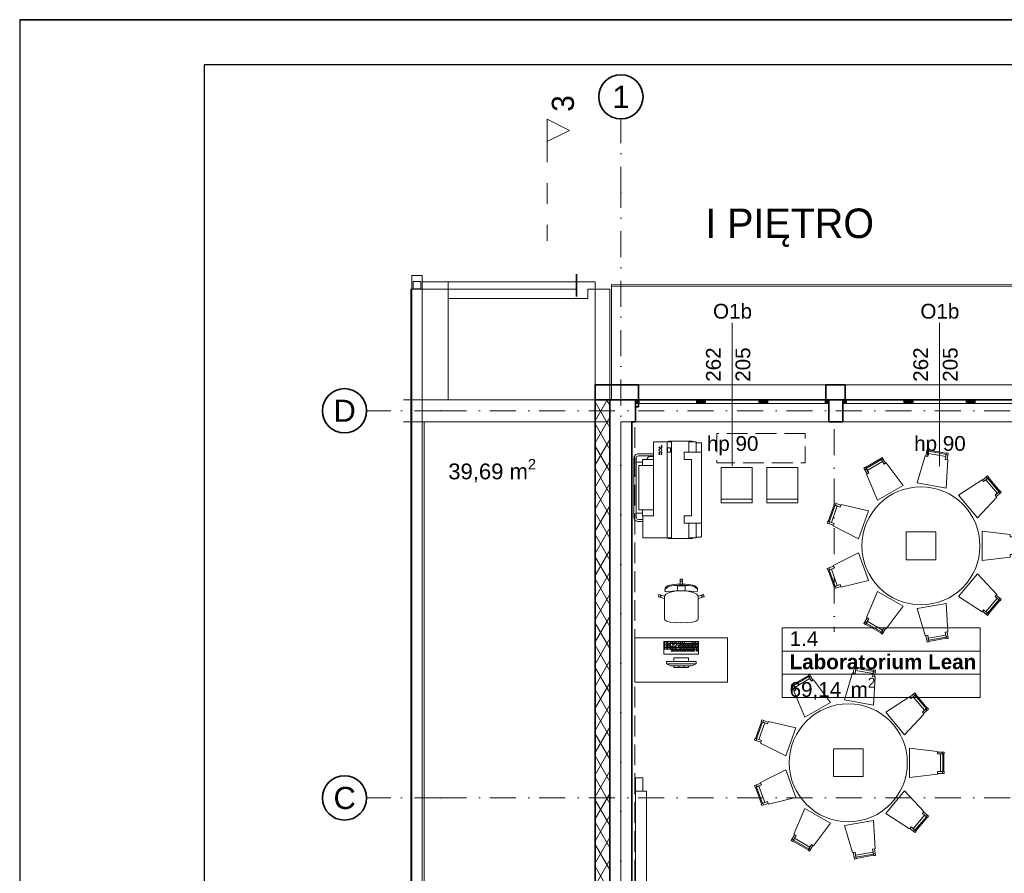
# Model space of a CAD drawing. Header units: millimetres. Extents: x -34676 to 172266, y 39940 to 476087.
# Tile 146 of 256: x 14869 to 28219, y 317104 to 328677. Entities that reach past the tile are written whole.
import ezdxf

# ---------------------------------------------------------------- set-up
doc = ezdxf.new("R2010")
doc.units = ezdxf.units.MM
doc.header["$MEASUREMENT"] = 0
for name, pattern in [('Krawędzie ukryte', [3.912222, 2.822222, -1.09]), ('Kropki i Kreski', [6.702778, 3.527778, -1.763889, 0, -1.411111]), ('Przerywana', [5.644444, 2.822222, -2.822222])]:
    doc.linetypes.add(name, pattern=pattern)
for name, color, linetype in [('#podkład', 252, 'Continuous'), ('- A - ocieplenie', 7, 'Continuous'), ('- PRZEGRODY PROJEKTOWANE', 7, 'Continuous'), ('- strefy pomieszczeń', 7, 'Continuous'), ('2D - Ogólne', 7, 'Continuous'), ('2D - Rysunki i Obrazki', 7, 'Continuous'), ('_TABELA', 7, 'Continuous'), ('Konstrukcja - Dach', 7, 'Continuous'), ('Konstrukcja - Siatka mod', 7, 'Continuous'), ('Konstrukcja - Stropy', 7, 'Continuous'), ('Konstrukcja - Ściany zewnętrzne', 7, 'Continuous'), ('Okna Archicada', 7, 'Continuous'), ('Wnętrze - Umeblowanie', 7, 'Continuous'), ('Wykończenie - Ściany', 7, 'Continuous'), ('z JAN', 7, 'Continuous'), ('Znaczniki - Przekroje', 7, 'Continuous'), ('Znaczniki okien Archicada', 7, 'Continuous')]:
    doc.layers.add(name, color=color, linetype=linetype)
doc.styles.add('STYL_AUTOMATYCZNY_1', font='arial.ttf')
doc.styles.add('STYL_AUTOMATYCZNY_2', font='arial.ttf')
doc.styles.add('STYL_AUTOMATYCZNY_6', font='txt')

# ---------------------------------------------------------------- blocks, each defined once
blk = doc.blocks.new('ILHKGJHF')
at = {"layer": '- A - ocieplenie', "linetype": 'Continuous', "lineweight": 15}
h = blk.add_hatch(dxfattribs=at)
h.set_pattern_fill('Izolacja_miękka_0003', color=252, style=0, pattern_type=2)
h.set_pattern_definition([(60, (-208051.03, 604918.21), (-129.90381, 75), []), (120, (-208051.03, 604918.21), (129.90381, 75), [])])
h.paths.add_polyline_path([(22278, 328890), (22278, 316060), (22478, 316060), (22478, 328890)])
at = {"layer": 'Okna Archicada', "linetype": 'Continuous', "lineweight": 13}
for points in [[(22826, 328890), (22826, 328840), (22876, 328840), (22876, 328890)], [(23701, 328840), (23701, 328890), (23651, 328890), (23651, 328840)], [(23701, 328890), (23701, 328840), (23776, 328840), (23776, 328890)], [(24571, 328840), (24571, 328890), (24496, 328890), (24496, 328840)], [(24571, 328890), (24571, 328840), (24621, 328840), (24621, 328890)], [(25446, 328840), (25446, 328890), (25396, 328890), (25396, 328840)], [(25638, 328890), (25638, 328840), (25688, 328840), (25688, 328890)], [(26513, 328840), (26513, 328890), (26463, 328890), (26463, 328840)], [(26513, 328890), (26513, 328840), (26588, 328840), (26588, 328890)], [(27383, 328840), (27383, 328890), (27308, 328890), (27308, 328840)], [(27383, 328890), (27383, 328840), (27433, 328840), (27433, 328890)]]:
    blk.add_hatch(color=252, dxfattribs=at).paths.add_polyline_path(points)
at = {"layer": '- A - ocieplenie', "color": 252, "linetype": 'Continuous', "lineweight": 35, "ltscale": 100}
for p, q in [((22866, 328940), (22866, 329090)), ((25406, 328940), (25406, 329090)), ((25668, 328940), (25668, 329090)), ((22866, 328890), (22866, 328940)), ((25406, 328890), (25406, 328940)), ((25668, 328890), (25668, 328940)), ((22278, 328890), (22478, 328890)), ((22278, 328890), (22478, 328890))]:
    blk.add_line(p, q, dxfattribs=at)
at = {"layer": '- A - ocieplenie', "color": 252, "linetype": 'Continuous', "lineweight": 35, "ltscale": 100, "flags": 128}
for points in [[(22278, 329090), (22278, 328890)], [(22866, 329090), (22278, 329090)], [(25668, 329090), (25406, 329090)], [(22278, 328890), (22278, 316060)], [(22478, 328890), (22826, 328890)], [(22478, 316060), (22478, 328890)], [(22826, 328890), (22826, 328793)], [(22866, 328793), (22866, 328890)], [(25406, 328890), (25668, 328890)], [(22826, 328793), (22866, 328793)]]:
    blk.add_lwpolyline(points, dxfattribs=at)
at = {"layer": '- strefy pomieszczeń', "color": 252, "linetype": 'Continuous', "lineweight": 13, "ltscale": 100}
for p, q in [((24815, 325796), (27499, 325796)), ((24815, 325482), (24815, 325796)), ((27499, 325796), (27499, 325482)), ((27499, 325482), (24815, 325482)), ((24815, 325482), (27499, 325482)), ((24815, 325168), (24815, 325482)), ((27499, 325482), (27499, 325168)), ((27499, 325168), (24815, 325168)), ((24815, 325168), (27499, 325168)), ((24815, 324853), (24815, 325168)), ((27499, 325168), (27499, 324853)), ((27499, 324853), (24815, 324853))]:
    blk.add_line(p, q, dxfattribs=at)
at = {"color": 252, "linetype": 'Continuous', "lineweight": 35, "ltscale": 100}
for p, q in [((22027, 330390), (22027, 330590)), ((22027, 330290), (22027, 330490))]:
    blk.add_line(p, q, dxfattribs=at)
at = {"color": 252, "linetype": 'Continuous', "lineweight": 13, "ltscale": 100}
for p, q in [((19941, 330490), (22027, 330490)), ((19941, 330390), (22027, 330390))]:
    blk.add_line(p, q, dxfattribs=at)
at = {"layer": '2D - Ogólne', "color": 252, "linetype": 'Continuous', "lineweight": 13, "ltscale": 100}
for p, q in [((19678, 328890), (22478, 328890)), ((19678, 328590), (22478, 328590))]:
    blk.add_line(p, q, dxfattribs=at)
at = {"layer": '2D - Ogólne', "color": 252, "linetype": 'Kropki i Kreski', "lineweight": 15, "ltscale": 100}
blk.add_line((25519, 328490), (25519, 325743), dxfattribs=at)
at = {"layer": '2D - Rysunki i Obrazki', "color": 252, "linetype": 'Continuous', "lineweight": 13, "ltscale": 100}
for p, q in [((26896, 327097), (26496, 327097)), ((26496, 327097), (26496, 326721)), ((26896, 326721), (26896, 327097)), ((26496, 326721), (26896, 326721)), ((25911, 324155), (25511, 324155)), ((25511, 324155), (25511, 323779)), ((25911, 323779), (25911, 324155)), ((25511, 323779), (25911, 323779))]:
    blk.add_line(p, q, dxfattribs=at)
at = {"layer": 'Konstrukcja - Dach', "color": 252, "linetype": 'Continuous', "lineweight": 13, "ltscale": 100}
for p, q in [((22498, 330450), (46548, 330431)), ((46548, 328890), (22498, 328890)), ((46548, 328884), (22498, 328884))]:
    blk.add_line(p, q, dxfattribs=at)
at = {"layer": 'Konstrukcja - Dach', "color": 252, "linetype": 'Continuous', "lineweight": 13, "ltscale": 100, "flags": 128}
for points in [[(22498, 328890), (22498, 330450)], [(22498, 328890), (22498, 328884)], [(19778, 328590), (22478, 328590)], [(19778, 316110), (19778, 328590)], [(19961, 328590), (22478, 328590)], [(19961, 316110), (19961, 328590)], [(22478, 328590), (22478, 316110)], [(22478, 328590), (22478, 316110)]]:
    blk.add_lwpolyline(points, dxfattribs=at)
at = {"layer": 'Konstrukcja - Siatka mod', "color": 252, "linetype": 'Kropki i Kreski', "lineweight": 13, "ltscale": 100}
for p, q in [((22628, 331696), (22628, 332696)), ((22628, 314732), (22628, 331696)), ((20180, 328740), (19180, 328740)), ((20180, 328740), (49625, 328740)), ((20180, 323490), (19180, 323490)), ((20180, 323490), (49625, 323490))]:
    blk.add_line(p, q, dxfattribs=at)
at = {"layer": 'Konstrukcja - Siatka mod', "color": 252, "linetype": 'Continuous', "lineweight": 35, "ltscale": 100}
for centre in [(22628, 332996), (18880, 328740), (18880, 323490)]:
    blk.add_circle(centre, 300, dxfattribs=at)
at = {"layer": 'Konstrukcja - Siatka mod', "color": 252, "linetype": 'Kropki i Kreski', "lineweight": 13, "ltscale": 100}
for p in [(22628, 331696), (22628, 331696), (20180, 328740), (20180, 328740), (20180, 323490), (20180, 323490)]:
    blk.add_point(p, dxfattribs=at)
at = {"layer": 'Konstrukcja - Stropy', "color": 252, "linetype": 'Continuous', "lineweight": 13, "ltscale": 100}
for p, q in [((49668, 328590), (22628, 328590)), ((22628, 328590), (22628, 316110))]:
    blk.add_line(p, q, dxfattribs=at)
at = {"layer": 'Konstrukcja - Stropy', "color": 252, "linetype": 'Continuous', "lineweight": 13, "ltscale": 100, "flags": 128}
blk.add_lwpolyline([(20287, 330490), (20287, 328890), (22278, 328890), (22278, 330490)], close=True, dxfattribs=at)
blk.add_lwpolyline([(20287, 330490), (20287, 328890), (22278, 328890), (22278, 330490)], close=True, dxfattribs=at)
at = {"layer": 'Konstrukcja - Ściany zewnętrzne', "color": 252, "linetype": 'Continuous', "lineweight": 35, "ltscale": 100}
for p, q in [((22826, 328890), (22826, 328840)), ((22826, 328840), (22826, 328590)), ((25446, 328890), (25446, 328840)), ((25446, 328840), (25446, 328590)), ((25638, 328890), (25638, 328840)), ((25638, 328840), (25638, 328590))]:
    blk.add_line(p, q, dxfattribs=at)
at = {"layer": 'Konstrukcja - Ściany zewnętrzne', "color": 252, "linetype": 'Continuous', "lineweight": 35, "ltscale": 100, "flags": 128}
for points in [[(22478, 328890), (22778, 328890)], [(22478, 328890), (22478, 315858)], [(22826, 328890), (22778, 328890)], [(25638, 328890), (25446, 328890)], [(22778, 316110), (22778, 328590)], [(22778, 328590), (22826, 328590)], [(25446, 328590), (25638, 328590)]]:
    blk.add_lwpolyline(points, dxfattribs=at)
at = {"layer": 'Okna Archicada', "color": 252, "linetype": 'Continuous', "lineweight": 13, "ltscale": 100}
for p, q in [((25406, 329090), (22866, 329090)), ((28228, 329090), (25668, 329090)), ((25446, 328890), (22826, 328890)), ((22826, 328890), (22876, 328890)), ((22876, 328840), (22826, 328840)), ((25406, 328890), (22866, 328890)), ((22876, 328890), (22876, 328840)), ((22876, 328890), (23651, 328890)), ((23651, 328840), (22876, 328840)), ((23651, 328840), (23651, 328890)), ((23651, 328890), (23701, 328890)), ((23701, 328840), (23651, 328840)), ((23701, 328890), (23776, 328890)), ((23776, 328840), (23701, 328840)), ((23776, 328890), (23776, 328840)), ((23776, 328890), (24496, 328890)), ((24496, 328840), (23776, 328840)), ((24496, 328840), (24496, 328890)), ((24496, 328890), (24571, 328890)), ((24571, 328840), (24496, 328840)), ((24571, 328890), (24621, 328890)), ((24621, 328840), (24571, 328840)), ((24621, 328890), (24621, 328840)), ((24621, 328890), (25396, 328890)), ((25396, 328840), (24621, 328840)), ((25396, 328840), (25396, 328890)), ((25396, 328890), (25446, 328890)), ((25446, 328840), (25396, 328840)), ((28258, 328890), (25638, 328890)), ((25638, 328890), (25688, 328890)), ((25688, 328840), (25638, 328840)), ((28228, 328890), (25668, 328890)), ((25688, 328890), (25688, 328840)), ((25688, 328890), (26463, 328890)), ((26463, 328840), (25688, 328840)), ((26463, 328840), (26463, 328890)), ((26463, 328890), (26513, 328890)), ((26513, 328840), (26463, 328840)), ((26513, 328890), (26588, 328890)), ((26588, 328840), (26513, 328840)), ((26588, 328890), (26588, 328840)), ((26588, 328890), (27308, 328890)), ((27308, 328840), (26588, 328840)), ((27308, 328840), (27308, 328890)), ((27308, 328890), (27383, 328890)), ((27383, 328840), (27308, 328840)), ((27383, 328890), (27433, 328890)), ((27433, 328840), (27383, 328840)), ((27433, 328890), (27433, 328840)), ((27433, 328890), (28208, 328890)), ((28208, 328840), (27433, 328840)), ((25446, 328590), (22826, 328590)), ((28258, 328590), (25638, 328590))]:
    blk.add_line(p, q, dxfattribs=at)
at = {"layer": 'Okna Archicada', "color": 252, "linetype": 'Continuous', "lineweight": 35, "ltscale": 100}
for p, q in [((22866, 328940), (22866, 329090)), ((25406, 328940), (25406, 329090)), ((25668, 328940), (25668, 329090)), ((22866, 328890), (22866, 328940)), ((25406, 328890), (25406, 328940)), ((25668, 328890), (25668, 328940)), ((22826, 328890), (22826, 328840)), ((22826, 328890), (22826, 328840)), ((22826, 328840), (22826, 328590)), ((25446, 328890), (25446, 328840)), ((25446, 328890), (25446, 328840)), ((25446, 328840), (25446, 328590)), ((25638, 328890), (25638, 328840)), ((25638, 328890), (25638, 328840)), ((25638, 328840), (25638, 328590))]:
    blk.add_line(p, q, dxfattribs=at)
at = {"layer": 'Wnętrze - Umeblowanie', "color": 252, "linetype": 'Continuous', "lineweight": 13, "ltscale": 100}
for p, q in [((23254, 327017), (23254, 328317)), ((23312, 328317), (23269, 328317)), ((23312, 327017), (23312, 328317)), ((23599, 328317), (23549, 328317)), ((23549, 328317), (23549, 328177)), ((23646, 328177), (23646, 328317)), ((23258, 328177), (23258, 328237)), ((23258, 328237), (23300, 328237)), ((23300, 328177), (23258, 328177)), ((23300, 328237), (23300, 328177)), ((23487, 328077), (23487, 328177)), ((23487, 328177), (23719, 328177)), ((26775, 328190), (26800, 328186)), ((27036, 328149), (26801, 328191)), ((27060, 328140), (27035, 328144)), ((22919, 327997), (22919, 328042)), ((23068, 327317), (23068, 328077)), ((23585, 328077), (23487, 328077)), ((23585, 327317), (23585, 328077)), ((26160, 328078), (25952, 327958)), ((26184, 328086), (26162, 328073)), ((22869, 327397), (22869, 327997)), ((22869, 327997), (23068, 327997)), ((25933, 327941), (25955, 327954)), ((27580, 327840), (27596, 327820)), ((27754, 327640), (27600, 327824)), ((27766, 327618), (27750, 327637)), ((24406, 327543), (23986, 327543)), ((25026, 327543), (24606, 327543)), ((25548, 327481), (25539, 327458)), ((23068, 327397), (22869, 327397)), ((22919, 327352), (22919, 327397)), ((25534, 327459), (25452, 327234)), ((22927, 327317), (23068, 327317)), ((23487, 327217), (23487, 327317)), ((23487, 327317), (23585, 327317)), ((23719, 327217), (23487, 327217)), ((23549, 327017), (23549, 327217)), ((23646, 327027), (23646, 327217)), ((25449, 327209), (25457, 327233)), ((23269, 327017), (23312, 327017)), ((23599, 327017), (23549, 327017)), ((25449, 326609), (25457, 326586)), ((25452, 326584), (25534, 326359)), ((23429, 326365), (23431, 326415)), ((23431, 326452), (23434, 326455)), ((23431, 326415), (23431, 326452)), ((23431, 326415), (23432, 326421)), ((23432, 326421), (23436, 326426)), ((23434, 326455), (23446, 326455)), ((23436, 326426), (23441, 326429)), ((23441, 326429), (23446, 326430)), ((23458, 326455), (23446, 326455)), ((23452, 326429), (23446, 326430)), ((23457, 326426), (23452, 326429)), ((23460, 326421), (23457, 326426)), ((23461, 326452), (23458, 326455)), ((23461, 326415), (23460, 326421)), ((23461, 326415), (23461, 326452)), ((23463, 326365), (23461, 326415)), ((23225, 326300), (23228, 326336)), ((23232, 326288), (23225, 326300)), ((23228, 326336), (23239, 326349)), ((23231, 326325), (23228, 326323)), ((23238, 326330), (23231, 326325)), ((23249, 326285), (23232, 326288)), ((23235, 326255), (23284, 326278)), ((23247, 326336), (23238, 326330)), ((23239, 326349), (23270, 326369)), ((23258, 326347), (23247, 326336)), ((23278, 326288), (23249, 326285)), ((23272, 326354), (23258, 326347)), ((23270, 326369), (23290, 326376)), ((23292, 326360), (23272, 326354)), ((23323, 326293), (23278, 326288)), ((23284, 326278), (23359, 326294)), ((23290, 326376), (23316, 326381)), ((23318, 326365), (23292, 326360)), ((23316, 326381), (23389, 326388)), ((23348, 326369), (23318, 326365)), ((23374, 326298), (23323, 326293)), ((23380, 326372), (23348, 326369)), ((23359, 326294), (23396, 326297)), ((23446, 326300), (23374, 326298)), ((23414, 326373), (23380, 326372)), ((23389, 326388), (23446, 326390)), ((23396, 326335), (23396, 326365)), ((23396, 326365), (23429, 326365)), ((23396, 326297), (23396, 326335)), ((23396, 326297), (23446, 326300)), ((23446, 326374), (23414, 326373)), ((23429, 326365), (23446, 326365)), ((23504, 326388), (23446, 326390)), ((23446, 326374), (23479, 326373)), ((23463, 326365), (23446, 326365)), ((23497, 326297), (23446, 326300)), ((23446, 326300), (23519, 326298)), ((23497, 326365), (23463, 326365)), ((23479, 326373), (23512, 326372)), ((23497, 326335), (23497, 326365)), ((23497, 326297), (23497, 326335)), ((23534, 326294), (23497, 326297)), ((23577, 326381), (23504, 326388)), ((23512, 326372), (23545, 326369)), ((23519, 326298), (23570, 326293)), ((23608, 326278), (23534, 326294)), ((23545, 326369), (23575, 326365)), ((23570, 326293), (23615, 326288)), ((23575, 326365), (23601, 326360)), ((23603, 326376), (23577, 326381)), ((23601, 326360), (23621, 326354)), ((23623, 326369), (23603, 326376)), ((23658, 326255), (23608, 326278)), ((23615, 326288), (23644, 326285)), ((23621, 326354), (23634, 326347)), ((23654, 326349), (23623, 326369)), ((23634, 326347), (23646, 326336)), ((23644, 326285), (23661, 326288)), ((23646, 326336), (23655, 326330)), ((23664, 326336), (23654, 326349)), ((23655, 326330), (23661, 326325)), ((23661, 326325), (23665, 326323)), ((23661, 326288), (23668, 326300)), ((23668, 326300), (23664, 326336)), ((25548, 326337), (25539, 326361)), ((23136, 326223), (23144, 326246)), ((23138, 326219), (23136, 326223)), ((23174, 326208), (23138, 326219)), ((23144, 326246), (23148, 326248)), ((23148, 326248), (23183, 326236)), ((23163, 326221), (23164, 326227)), ((23165, 326215), (23163, 326221)), ((23164, 326227), (23167, 326232)), ((23169, 326211), (23165, 326215)), ((23167, 326232), (23172, 326235)), ((23174, 326208), (23169, 326211)), ((23172, 326235), (23177, 326237)), ((23217, 326192), (23174, 326208)), ((23177, 326237), (23183, 326236)), ((23183, 326236), (23217, 326227)), ((23217, 326227), (23235, 326255)), ((23217, 326226), (23217, 326227)), ((23217, 326226), (23217, 326192)), ((23217, 325983), (23217, 326192)), ((23676, 326227), (23658, 326255)), ((23710, 326236), (23676, 326227)), ((23676, 326226), (23676, 326227)), ((23676, 326226), (23676, 326192)), ((23676, 326192), (23719, 326208)), ((23676, 325983), (23676, 326192)), ((23745, 326248), (23710, 326236)), ((23716, 326237), (23710, 326236)), ((23721, 326235), (23716, 326237)), ((23719, 326208), (23754, 326219)), ((23719, 326208), (23724, 326211)), ((23726, 326232), (23721, 326235)), ((23724, 326211), (23728, 326215)), ((23729, 326227), (23726, 326232)), ((23728, 326215), (23729, 326221)), ((23729, 326221), (23729, 326227)), ((23749, 326246), (23745, 326248)), ((23756, 326223), (23749, 326246)), ((23754, 326219), (23756, 326223)), ((27600, 325995), (27754, 326178)), ((27766, 326200), (27750, 326181)), ((23217, 325947), (23217, 325983)), ((23217, 325916), (23217, 325947)), ((23222, 325907), (23217, 325916)), ((23248, 325886), (23222, 325907)), ((23251, 325885), (23248, 325886)), ((23297, 325875), (23251, 325885)), ((23365, 325868), (23297, 325875)), ((23366, 325867), (23365, 325868)), ((23446, 325865), (23366, 325867)), ((23446, 325865), (23526, 325867)), ((23526, 325867), (23527, 325868)), ((23527, 325868), (23596, 325875)), ((23596, 325875), (23642, 325885)), ((23642, 325885), (23644, 325886)), ((23644, 325886), (23671, 325907)), ((23671, 325907), (23676, 325916)), ((23676, 325947), (23676, 325983)), ((23676, 325916), (23676, 325947)), ((25933, 325877), (25955, 325865)), ((27580, 325979), (27596, 325998)), ((25952, 325860), (26160, 325741)), ((26184, 325733), (26162, 325745)), ((23299, 325605), (23221, 325605)), ((23221, 325605), (23221, 325508)), ((23241, 325605), (23241, 325508)), ((23260, 325605), (23260, 325508)), ((23299, 325508), (23299, 325605)), ((23368, 325605), (23309, 325605)), ((23309, 325605), (23309, 325586)), ((23329, 325605), (23329, 325586)), ((23348, 325605), (23348, 325586)), ((23368, 325586), (23368, 325605)), ((23672, 325605), (23378, 325605)), ((23378, 325605), (23378, 325508)), ((23412, 325605), (23412, 325586)), ((23437, 325605), (23437, 325586)), ((23461, 325605), (23461, 325586)), ((23486, 325605), (23486, 325586)), ((23593, 325605), (23593, 325586)), ((23615, 325605), (23615, 325586)), ((23637, 325605), (23637, 325586)), ((23672, 325508), (23672, 325605)), ((26775, 325628), (26800, 325633)), ((26801, 325628), (27036, 325669)), ((27060, 325679), (27035, 325674)), ((23299, 325566), (23221, 325566)), ((23299, 325528), (23221, 325528)), ((23221, 325508), (23299, 325508)), ((23299, 325586), (23241, 325586)), ((23299, 325547), (23241, 325547)), ((23280, 325586), (23280, 325508)), ((23309, 325586), (23329, 325586)), ((23368, 325547), (23309, 325547)), ((23309, 325547), (23309, 325508)), ((23368, 325528), (23309, 325528)), ((23309, 325508), (23368, 325508)), ((23368, 325498), (23309, 325498)), ((23309, 325498), (23309, 325479)), ((23309, 325479), (23368, 325479)), ((23329, 325586), (23329, 325566)), ((23348, 325586), (23329, 325586)), ((23329, 325566), (23348, 325566)), ((23329, 325547), (23329, 325508)), ((23329, 325498), (23329, 325479)), ((23348, 325566), (23348, 325586)), ((23348, 325586), (23368, 325586)), ((23348, 325547), (23348, 325508)), ((23348, 325498), (23348, 325479)), ((23368, 325508), (23368, 325547)), ((23368, 325479), (23368, 325498)), ((23672, 325586), (23378, 325586)), ((23672, 325566), (23378, 325566)), ((23672, 325528), (23378, 325528)), ((23378, 325508), (23672, 325508)), ((23456, 325498), (23378, 325498)), ((23378, 325498), (23378, 325479)), ((23378, 325479), (23456, 325479)), ((23397, 325498), (23397, 325479)), ((23402, 325566), (23402, 325547)), ((23672, 325547), (23402, 325547)), ((23407, 325547), (23407, 325528)), ((23417, 325528), (23417, 325508)), ((23417, 325498), (23417, 325479)), ((23422, 325566), (23422, 325547)), ((23427, 325547), (23427, 325528)), ((23432, 325586), (23432, 325566)), ((23437, 325528), (23437, 325508)), ((23437, 325498), (23437, 325479)), ((23441, 325566), (23441, 325547)), ((23446, 325547), (23446, 325528)), ((23451, 325586), (23451, 325566)), ((23456, 325528), (23456, 325508)), ((23456, 325479), (23456, 325498)), ((23461, 325566), (23461, 325547)), ((23466, 325547), (23466, 325528)), ((23544, 325498), (23466, 325498)), ((23466, 325498), (23466, 325479)), ((23466, 325479), (23544, 325479)), ((23471, 325586), (23471, 325566)), ((23476, 325528), (23476, 325508)), ((23481, 325566), (23481, 325547)), ((23486, 325547), (23486, 325528)), ((23486, 325498), (23486, 325479)), ((23490, 325586), (23490, 325566)), ((23495, 325528), (23495, 325508)), ((23500, 325566), (23500, 325547)), ((23505, 325547), (23505, 325528)), ((23505, 325498), (23505, 325479)), ((23510, 325586), (23510, 325566)), ((23515, 325528), (23515, 325508)), ((23520, 325566), (23520, 325547)), ((23525, 325547), (23525, 325528)), ((23525, 325498), (23525, 325479)), ((23530, 325586), (23530, 325566)), ((23534, 325528), (23534, 325508)), ((23539, 325566), (23539, 325547)), ((23544, 325547), (23544, 325528)), ((23544, 325479), (23544, 325498)), ((23549, 325586), (23549, 325566)), ((23554, 325528), (23554, 325508)), ((23632, 325498), (23554, 325498)), ((23554, 325498), (23554, 325479)), ((23554, 325479), (23632, 325479)), ((23559, 325566), (23559, 325547)), ((23564, 325547), (23564, 325528)), ((23569, 325586), (23569, 325566)), ((23574, 325528), (23574, 325508)), ((23574, 325498), (23574, 325479)), ((23579, 325566), (23579, 325547)), ((23583, 325547), (23583, 325528)), ((23588, 325586), (23588, 325566)), ((23593, 325528), (23593, 325508)), ((23593, 325498), (23593, 325479)), ((23598, 325566), (23598, 325547)), ((23603, 325547), (23603, 325528)), ((23608, 325586), (23608, 325566)), ((23613, 325528), (23613, 325508)), ((23613, 325498), (23613, 325479)), ((23618, 325566), (23618, 325547)), ((23623, 325547), (23623, 325528)), ((23628, 325586), (23628, 325566)), ((23632, 325528), (23632, 325508)), ((23632, 325479), (23632, 325498)), ((23637, 325566), (23637, 325547)), ((23642, 325547), (23642, 325528)), ((23647, 325586), (23647, 325566)), ((23652, 325528), (23652, 325508)), ((23672, 325498), (23652, 325498)), ((23652, 325498), (23652, 325479)), ((23652, 325479), (23672, 325479)), ((23672, 325479), (23672, 325498)), ((23646, 325340), (23246, 325340)), ((23246, 325340), (23246, 325310)), ((23546, 325390), (23346, 325390)), ((23346, 325390), (23346, 325340)), ((23346, 325340), (23546, 325340)), ((23546, 325340), (23546, 325390)), ((23646, 325310), (23646, 325340)), ((23246, 325310), (23646, 325310)), ((23246, 325310), (23306, 325280)), ((23586, 325280), (23306, 325280)), ((23546, 325280), (23346, 325280)), ((23346, 325280), (23346, 325260)), ((23346, 325260), (23546, 325260)), ((23413, 325280), (23413, 325260)), ((23480, 325280), (23480, 325260)), ((23546, 325260), (23546, 325280)), ((23646, 325310), (23586, 325280)), ((25790, 325248), (25815, 325243)), ((25815, 325248), (26051, 325207)), ((26075, 325198), (26050, 325202)), ((24967, 325016), (25175, 325135)), ((25199, 325144), (25177, 325131)), ((24948, 324999), (24970, 325011)), ((26595, 324897), (26611, 324878)), ((26615, 324882), (26769, 324698)), ((26781, 324676), (26765, 324695)), ((24562, 324539), (24554, 324516)), ((24467, 324292), (24549, 324517)), ((24463, 324267), (24472, 324291)), ((26986, 324112), (26986, 324087)), ((26991, 324087), (26991, 323847)), ((26986, 323822), (26986, 323847)), ((24463, 323667), (24472, 323643)), ((24549, 323417), (24467, 323642)), ((24562, 323395), (24554, 323419)), ((26769, 323236), (26615, 323053)), ((26781, 323258), (26765, 323239)), ((24948, 322935), (24970, 322923)), ((26595, 323037), (26611, 323056)), ((25175, 322799), (24967, 322918)), ((25199, 322791), (25177, 322803)), ((25790, 322686), (25815, 322691)), ((26051, 322727), (25815, 322686)), ((26075, 322737), (26050, 322732))]:
    blk.add_line(p, q, dxfattribs=at)
at = {"layer": 'Wnętrze - Umeblowanie', "color": 252, "linetype": 'Krawędzie ukryte', "lineweight": 13, "ltscale": 100, "flags": 128}
blk.add_lwpolyline([(25127, 328433), (23927, 328433), (23927, 328033), (25127, 328033)], close=True, dxfattribs=at)
at = {"layer": 'Wnętrze - Umeblowanie', "color": 252, "linetype": 'Continuous', "lineweight": 13, "ltscale": 100, "flags": 128}
for points in [[(22927, 327017), (22927, 327317), (22919, 327317), (22919, 327352), (22835, 327352), (22835, 328042), (22919, 328042), (22919, 328077), (23068, 328077), (23068, 328317), (23269, 328317, -0.414214), (23279, 328327), (23589, 328327, -0.414214), (23599, 328317), (23646, 328317), (23646, 328307), (23709, 328307, -0.414214), (23719, 328297), (23719, 327037, -0.414214), (23709, 327027), (23646, 327027), (23646, 327017), (23599, 327017, -0.414214), (23589, 327007), (23279, 327007, -0.414214), (23269, 327017)], [(22927, 327237), (22865, 327237, -0.414214), (22805, 327297), (22805, 328097, -0.414214), (22865, 328157), (23068, 328157), (23068, 328127), (22865, 328127, 0.414214), (22835, 328097), (22835, 327297, 0.414214), (22865, 327267), (22927, 327267)], [(23068, 328077), (23068, 328122), (23027, 328122, 0.414214), (22982, 328077)], [(25896, 326909, -1), (27496, 326909, -1)], [(24911, 323967, 1), (26511, 323967, 1)]]:
    blk.add_lwpolyline(points, format="xyb", close=True, dxfattribs=at)
for points in [[(27037, 327692), (26643, 327761), (26754, 328128), (26788, 328122), (26795, 328161), (27031, 328119), (27024, 328080), (27059, 328074)], [(26764, 328126), (26788, 328122), (26804, 328210), (26779, 328215)], [(27031, 328119), (26795, 328161), (26803, 328205), (27039, 328164)], [(27049, 328076), (27024, 328080), (27040, 328169), (27064, 328164)], [(26175, 328052), (25967, 327932), (25945, 327971), (26152, 328091)], [(26454, 327728), (26108, 327528), (25957, 327880), (25987, 327897), (25967, 327932), (26175, 328052), (26195, 328017), (26225, 328034)], [(26216, 328029), (26195, 328017), (26150, 328095), (26171, 328107)], [(24406, 327973), (23986, 327973), (23986, 327493), (24406, 327493)], [(25026, 327973), (24606, 327973), (24606, 327493), (25026, 327493)], [(25966, 327885), (25987, 327897), (25942, 327975), (25921, 327963)], [(27461, 327289), (27203, 327596), (27524, 327805), (27546, 327779), (27577, 327804), (27731, 327621), (27700, 327595), (27723, 327568)], [(27530, 327798), (27546, 327779), (27615, 327836), (27599, 327856)], [(27731, 327621), (27577, 327804), (27611, 327833), (27765, 327650)], [(27716, 327576), (27700, 327595), (27769, 327653), (27785, 327634)], [(25985, 327381), (25848, 327005), (25506, 327178), (25518, 327211), (25481, 327224), (25562, 327449), (25600, 327435), (25612, 327468)], [(25609, 327459), (25600, 327435), (25515, 327466), (25524, 327490)], [(25562, 327449), (25481, 327224), (25438, 327240), (25520, 327465)], [(25510, 327187), (25518, 327211), (25434, 327241), (25425, 327218)], [(27526, 326709), (27526, 327109), (27906, 327064), (27906, 327029), (27946, 327029), (27946, 326789), (27906, 326789), (27906, 326754)], [(25848, 326813), (25985, 326437), (25612, 326350), (25600, 326383), (25562, 326369), (25481, 326594), (25518, 326608), (25506, 326641)], [(25510, 326631), (25518, 326608), (25434, 326577), (25425, 326601)], [(25481, 326594), (25562, 326369), (25520, 326354), (25438, 326579)], [(27203, 326222), (27461, 326529), (27723, 326250), (27700, 326223), (27731, 326197), (27577, 326014), (27546, 326040), (27524, 326013)], [(25609, 326359), (25600, 326383), (25515, 326352), (25524, 326329)], [(26108, 326290), (26454, 326090), (26225, 325784), (26195, 325801), (26175, 325767), (25967, 325886), (25987, 325921), (25957, 325939)], [(27577, 326014), (27731, 326197), (27765, 326168), (27611, 325985)], [(27716, 326242), (27700, 326223), (27769, 326165), (27785, 326184)], [(26643, 326057), (27037, 326127), (27059, 325744), (27024, 325738), (27031, 325699), (26795, 325657), (26788, 325697), (26754, 325691)], [(27530, 326021), (27546, 326040), (27615, 325982), (27599, 325963)], [(25966, 325934), (25987, 325921), (25942, 325843), (25921, 325856)], [(25967, 325886), (26175, 325767), (26152, 325728), (25945, 325848)], [(26216, 325789), (26195, 325801), (26150, 325723), (26171, 325711)], [(27049, 325743), (27024, 325738), (27040, 325650), (27064, 325654)], [(24075, 325060), (22818, 325060), (22818, 325660), (24075, 325660)], [(23681, 325440), (23681, 325610), (23211, 325610), (23211, 325440)], [(26764, 325692), (26788, 325697), (26804, 325608), (26779, 325604)], [(26795, 325657), (27031, 325699), (27039, 325655), (26803, 325613)], [(25658, 324819), (26052, 324750), (26074, 325132), (26039, 325138), (26046, 325177), (25810, 325219), (25803, 325179), (25769, 325186)], [(25779, 325184), (25803, 325179), (25819, 325268), (25794, 325272)], [(25810, 325219), (26046, 325177), (26054, 325222), (25818, 325263)], [(26064, 325134), (26039, 325138), (26055, 325227), (26079, 325222)], [(24982, 324990), (25190, 325109), (25167, 325148), (24960, 325029)], [(25123, 324586), (25469, 324786), (25240, 325092), (25210, 325075), (25190, 325109), (24982, 324990), (25002, 324955), (24972, 324938)], [(25231, 325087), (25210, 325075), (25165, 325153), (25186, 325165)], [(24981, 324943), (25002, 324955), (24957, 325033), (24936, 325021)], [(26218, 324654), (26475, 324347), (26737, 324626), (26715, 324653), (26746, 324679), (26592, 324862), (26561, 324837), (26539, 324863)], [(26545, 324856), (26561, 324837), (26630, 324894), (26614, 324914)], [(26592, 324862), (26746, 324679), (26780, 324708), (26626, 324891)], [(26731, 324634), (26715, 324653), (26784, 324711), (26800, 324692)], [(24624, 324517), (24615, 324493), (24530, 324524), (24539, 324548)], [(24496, 324282), (24577, 324507), (24535, 324522), (24453, 324298)], [(24863, 324063), (25000, 324439), (24627, 324526), (24615, 324493), (24577, 324507), (24496, 324282), (24533, 324268), (24521, 324235)], [(24525, 324245), (24533, 324268), (24449, 324299), (24440, 324276)], [(26541, 324167), (26541, 323767), (26921, 323812), (26921, 323847), (26961, 323847), (26961, 324087), (26921, 324087), (26921, 324122)], [(26921, 324112), (26921, 324087), (27011, 324087), (27011, 324112)], [(26961, 324087), (26961, 323847), (27006, 323847), (27006, 324087)], [(25000, 323495), (24863, 323871), (24521, 323699), (24533, 323666), (24496, 323652), (24577, 323427), (24615, 323441), (24627, 323408)], [(22825, 323581), (22825, 323761), (22925, 323761), (22925, 323581)], [(26921, 323822), (26921, 323847), (27011, 323847), (27011, 323822)], [(24525, 323689), (24533, 323666), (24449, 323635), (24440, 323658)], [(24577, 323427), (24496, 323652), (24453, 323637), (24535, 323412)], [(22975, 321651), (22975, 323581), (22825, 323581), (22825, 321651)], [(26475, 323587), (26218, 323280), (26539, 323071), (26561, 323098), (26592, 323072), (26746, 323255), (26715, 323281), (26737, 323308)], [(24624, 323417), (24615, 323441), (24530, 323410), (24539, 323386)], [(25469, 323148), (25123, 323348), (24972, 322997), (25002, 322979), (24982, 322944), (25190, 322825), (25210, 322859), (25240, 322842)], [(26746, 323255), (26592, 323072), (26626, 323043), (26780, 323226)], [(26731, 323300), (26715, 323281), (26784, 323223), (26800, 323242)], [(26052, 323184), (25658, 323115), (25769, 322749), (25803, 322755), (25810, 322715), (26046, 322757), (26039, 322796), (26074, 322802)], [(26545, 323078), (26561, 323098), (26630, 323040), (26614, 323021)], [(24981, 322992), (25002, 322979), (24957, 322901), (24936, 322914)], [(25190, 322825), (24982, 322944), (24960, 322905), (25167, 322786)], [(25231, 322847), (25210, 322859), (25165, 322781), (25186, 322769)], [(26064, 322801), (26039, 322796), (26055, 322708), (26079, 322712)], [(25779, 322750), (25803, 322755), (25819, 322666), (25794, 322662)], [(26046, 322757), (25810, 322715), (25818, 322671), (26054, 322713)]]:
    blk.add_lwpolyline(points, close=True, dxfattribs=at)
at = {"layer": 'Wnętrze - Umeblowanie', "color": 252, "linetype": 'Continuous', "lineweight": 13, "ltscale": 100}
for centre, radius in [((23149, 328242), 5), ((23164, 328207), 20), ((23149, 328172), 5), ((23149, 328152), 5), ((23179, 328262), 5), ((23179, 328242), 5), ((23179, 328172), 5), ((23179, 328152), 5)]:
    blk.add_circle(centre, radius, dxfattribs=at)
at = {"layer": 'Wykończenie - Ściany', "color": 252, "linetype": 'Continuous', "lineweight": 20, "ltscale": 100, "flags": 128}
for points in [[(19793, 315860), (19793, 330573), (19933, 330573), (19933, 315860)], [(19913, 330392), (19813, 330392), (19813, 330492), (19913, 330492)]]:
    blk.add_lwpolyline(points, close=True, dxfattribs=at)
at = {"layer": 'z JAN', "color": 252, "linetype": 'Continuous', "lineweight": 13, "ltscale": 100}
for p, q in [((22498, 328891), (22498, 330431)), ((22498, 330431), (46428, 330431)), ((49818, 328891), (22498, 328891))]:
    blk.add_line(p, q, dxfattribs=at)
at = {"layer": 'z JAN', "color": 252, "linetype": 'Continuous', "lineweight": 13, "ltscale": 100, "flags": 128}
blk.add_lwpolyline([(19778, 315599), (22478, 315599), (22478, 330390), (22178, 330390), (22178, 330260), (20287, 330260), (20287, 330390), (19778, 330390), (19778, 328890)], close=True, dxfattribs=at)
at = {"layer": 'z JAN', "color": 252, "linetype": 'Krawędzie ukryte', "lineweight": 13, "ltscale": 100, "flags": 128}
blk.add_lwpolyline([(22778, 328590), (22778, 316110), (22818, 316110), (22818, 328590)], close=True, dxfattribs=at)
at = {"layer": 'Znaczniki - Przekroje', "color": 252, "linetype": 'Przerywana', "lineweight": 13, "ltscale": 100}
blk.add_line((21629, 332392), (21629, 331042), dxfattribs=at)
at = {"layer": 'Znaczniki - Przekroje', "color": 252, "linetype": 'Continuous', "lineweight": 13, "ltscale": 100, "flags": 128}
blk.add_lwpolyline([(21629, 332692), (21629, 332392), (21929, 332542)], close=True, dxfattribs=at)
at = {"layer": 'Znaczniki okien Archicada', "color": 252, "linetype": 'Continuous', "lineweight": 13, "ltscale": 100}
for p, q in [((24136, 329933), (24136, 327990)), ((26948, 329933), (26948, 327990))]:
    blk.add_line(p, q, dxfattribs=at)
at = {"layer": '- PRZEGRODY PROJEKTOWANE', "color": 252, "linetype": 'Continuous', "lineweight": 13, "insert": (23771, 331482), "char_height": 400, "attachment_point": 1, "style": 'STYL_AUTOMATYCZNY_6'}
blk.add_mtext('\\pxql;\\A1;I PIĘTRO', dxfattribs=at)
at = {"layer": '- strefy pomieszczeń', "color": 252, "linetype": 'Continuous', "lineweight": 13, "char_height": 200, "attachment_point": 1}
for s, insert, style in [('\\A1;{\\pql;\\pt0,100;\\fArial|b0|i0|c238|p0;\\W1.000000;1.4\\fArial|b0|i0|c238|p0;\\W1.000000;\\A1{\\H.66x;\\S^  ;}\\fArial|b0|i0|c238|p0;\\W1.000000;\\fArial|b0|i0|c238|p0;\\W1.000000;\\A1{\\H.66x;\\S^  ;}}', (24915, 325751), 'STYL_AUTOMATYCZNY_1'), ('\\A1;{\\pql;\\pt0,100;\\fArial|b1|i0|c238|p0;\\W1.000000;Laboratorium Lean\\fArial|b1|i0|c238|p0;\\W1.000000;\\A1{\\H.66x;\\S^  ;}\\fArial|b1|i0|c238|p0;\\W1.000000;\\fArial|b1|i0|c238|p0;\\W1.000000;\\A1{\\H.66x;\\S^  ;}}', (24915, 325436), 'STYL_AUTOMATYCZNY_2'), ('\\A1;{\\pql;\\pt0,100;\\fArial|b0|i0|c238|p0;\\W1.000000;69,14\\fArial|b0|i0|c238|p0;\\W1.000000;\\A1{\\H.66x;\\S^  ;}\\fArial|b0|i0|c238|p0;\\W1.000000; m\\fArial|b0|i0|c238|p0;\\W1.000000;\\A1{\\H.66x;\\S2^  ;}}', (24915, 325119), 'STYL_AUTOMATYCZNY_1')]:
    blk.add_mtext(s, dxfattribs=dict(at, insert=insert, style=style))
at = {"layer": 'Konstrukcja - Siatka mod', "color": 252, "linetype": 'Continuous', "lineweight": 13, "char_height": 300, "attachment_point": 1, "style": 'STYL_AUTOMATYCZNY_1'}
for s, insert in [('\\A1;{\\pql;\\pt0;\\fArial|b0|i0|c238|p0;\\W1.000000;1}', (22513, 333146)), ('\\A1;{\\pql;\\pt0;\\fArial|b0|i0|c238|p0;\\W1.000000;D}', (18731, 328890)), ('\\A1;{\\pql;\\pt0;\\fArial|b0|i0|c238|p0;\\W1.000000;C}', (18731, 323640))]:
    blk.add_mtext(s, dxfattribs=dict(at, insert=insert))
at = {"layer": 'z JAN', "color": 252, "linetype": 'Continuous', "lineweight": 15, "insert": (20287, 327748), "char_height": 213.999, "attachment_point": 7, "style": 'STYL_AUTOMATYCZNY_1'}
blk.add_mtext('\\A1;{\\pql;\\fArial|b0|i0|c238|p0;\\W1.000000;39,69 m\\fArial|b0|i0|c238|p0;\\W1.000000;\\A1{\\H.66x;\\S2^  ;}}', dxfattribs=at)
at = {"layer": 'Znaczniki - Przekroje', "color": 252, "linetype": 'Continuous', "lineweight": 13, "insert": (21995, 333018), "char_height": 300, "attachment_point": 9, "rotation": 90, "style": 'STYL_AUTOMATYCZNY_6'}
blk.add_mtext('\\A1;{\\pqr;\\pt0;\\fGeneva CE|b0|i0|c0|p0;\\W1.000000;3}', dxfattribs=at)
at = {"layer": 'Znaczniki okien Archicada', "color": 252, "linetype": 'Continuous', "lineweight": 15, "char_height": 200, "attachment_point": 7, "rotation": 90, "style": 'STYL_AUTOMATYCZNY_1'}
for s, insert in [('\\A1;{\\pql;\\pt0;\\fArial|b0|i0|c238|p0;\\W1.000000;262\\fArial|b0|i0|c238|p0;\\W1.000000;\\A1{\\H.66x;\\S^  ;}\\fArial|b0|i0|c238|p0;\\W1.000000;\\fArial|b0|i0|c238|p0;\\W1.000000;}', (24040, 329133)), ('\\A1;{\\pql;\\pt0;\\fArial|b0|i0|c238|p0;\\W1.000000;205\\fArial|b0|i0|c238|p0;\\W1.000000;\\A1{\\H.66x;\\S^  ;}\\fArial|b0|i0|c238|p0;\\W1.000000;\\fArial|b0|i0|c238|p0;\\W1.000000;}', (24440, 329133)), ('\\A1;{\\pql;\\pt0;\\fArial|b0|i0|c238|p0;\\W1.000000;262\\fArial|b0|i0|c238|p0;\\W1.000000;\\A1{\\H.66x;\\S^  ;}\\fArial|b0|i0|c238|p0;\\W1.000000;\\fArial|b0|i0|c238|p0;\\W1.000000;}', (26851, 329133)), ('\\A1;{\\pql;\\pt0;\\fArial|b0|i0|c238|p0;\\W1.000000;205\\fArial|b0|i0|c238|p0;\\W1.000000;\\A1{\\H.66x;\\S^  ;}\\fArial|b0|i0|c238|p0;\\W1.000000;\\fArial|b0|i0|c238|p0;\\W1.000000;}', (27251, 329133))]:
    blk.add_mtext(s, dxfattribs=dict(at, insert=insert))
at = {"layer": 'Znaczniki okien Archicada', "color": 252, "linetype": 'Continuous', "lineweight": 15, "char_height": 200, "attachment_point": 7, "style": 'STYL_AUTOMATYCZNY_1'}
for s, insert in [('\\A1;{\\pql;\\pt0;\\fArial|b0|i0|c238|p0;\\W1.000000;O1b\\fArial|b0|i0|c238|p0;\\W1.000000;\\fArial|b0|i0|c238|p0;\\W1.000000;\\fArial|b0|i0|c238|p0;\\W1.000000;}', (23877, 329987)), ('\\A1;{\\pql;\\pt0;\\fArial|b0|i0|c238|p0;\\W1.000000;O1b\\fArial|b0|i0|c238|p0;\\W1.000000;\\fArial|b0|i0|c238|p0;\\W1.000000;\\fArial|b0|i0|c238|p0;\\W1.000000;}', (26688, 329987)), ('\\A1;{\\pql;\\pt0;\\fArial|b0|i0|c238|p0;\\W1.000000;hp 90\\fArial|b0|i0|c238|p0;\\W1.000000;\\A1{\\H.66x;\\S^  ;}\\fArial|b0|i0|c238|p0;\\W1.000000;\\fArial|b0|i0|c238|p0;\\W1.000000;}', (23793, 328136)), ('\\A1;{\\pql;\\pt0;\\fArial|b0|i0|c238|p0;\\W1.000000;hp 90\\fArial|b0|i0|c238|p0;\\W1.000000;\\A1{\\H.66x;\\S^  ;}\\fArial|b0|i0|c238|p0;\\W1.000000;\\fArial|b0|i0|c238|p0;\\W1.000000;}', (26604, 328136))]:
    blk.add_mtext(s, dxfattribs=dict(at, insert=insert))

msp = doc.modelspace()

# ---------------------------------------------------------------- linework, layer by layer
at = {"layer": '_TABELA', "color": 7}
msp.add_lwpolyline([(14869, 328677), (56869, 328677), (14869, 328677), (14869, 298977), (56869, 298977), (56869, 328677)], dxfattribs=at)
msp.add_lwpolyline([(56269, 328067), (17369, 328067), (17369, 299587), (56269, 299587)], close=True, dxfattribs=at)

# ---------------------------------------------------------------- block references
at = {"layer": '#podkład'}
msp.add_blockref('ILHKGJHF', (393, -5365), dxfattribs=at)

doc.saveas('drawing.dxf')
